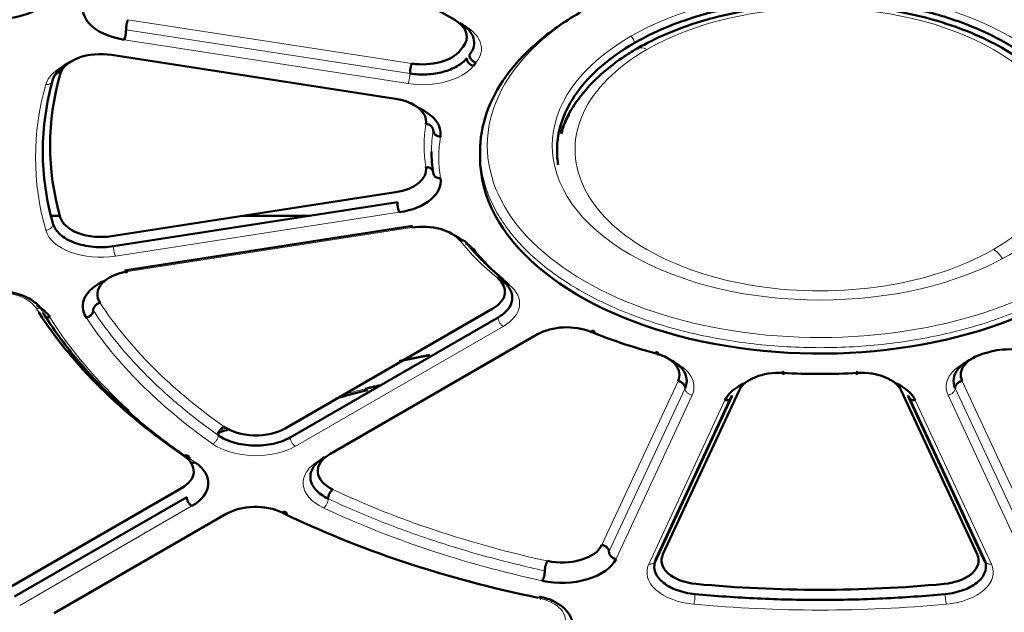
# Model space of a CAD drawing. Header units: millimetres. Extents: x 5 to 579, y 5 to 290.
# Tile 75 of 85: x 343.68 to 353.81, y 261.5 to 267.61. Entities that reach past the tile are written whole.
import ezdxf

# ---------------------------------------------------------------- set-up
doc = ezdxf.new("R2010")
doc.units = ezdxf.units.MM
doc.layers.add('1', color=7, linetype='Continuous', true_color=0xffffff)

msp = doc.modelspace()

# ---------------------------------------------------------------- linework, layer by layer
at = {"layer": '1', "color": 18, "linetype": 'Continuous', "lineweight": 50}
for p, q in [((348.1538, 267.60522), (345.95765, 268.87317)), ((347.54395, 266.79381), (344.62169, 267.24589)), ((348.41394, 266.25118), (348.41394, 266.18956)), ((344.62169, 265.37818), (347.54395, 265.83025)), ((347.56337, 265.72719), (344.64111, 265.27511)), ((344.00701, 265.58774), (344.08892, 265.58774)), ((345.97631, 265.58774), (346.66195, 265.58774)), ((347.71855, 265.4834), (344.75348, 265.0247)), ((346.40741, 263.3982), (348.54666, 264.63329)), ((348.59969, 264.54144), (346.46045, 263.30634)), ((349.00628, 264.36793), (346.86703, 263.13284)), ((350.21687, 262.02559), (351.00349, 263.72051)), ((350.22401, 262.05182), (351.00703, 263.73899)), ((351.07947, 263.78902), (350.29645, 262.10185)), ((353.53143, 262.10185), (352.74841, 263.78902)), ((352.82086, 263.73899), (353.60387, 262.05182)), ((352.82439, 263.72051), (353.61101, 262.02559)), ((343.56972, 261.75985), (345.34231, 262.78326)), ((345.39534, 262.6914), (343.62275, 261.668)), ((345.80193, 262.5179), (344.02934, 261.49449))]:
    msp.add_line(p, q, dxfattribs=at)
at = {"layer": '1', "color": 18, "linetype": 'Continuous', "lineweight": 13}
for p, q in [((347.71219, 267.1563), (344.78993, 267.60838)), ((348.20682, 267.57461), (348.25987, 267.54398)), ((347.69278, 267.05324), (344.77052, 267.50532)), ((347.67336, 266.95018), (344.7511, 267.40225)), ((347.58278, 265.62413), (344.66052, 265.17205)), ((344.78993, 265.01569), (347.71219, 265.46776)), ((348.65272, 264.44958), (346.51348, 263.21449)), ((350.45162, 263.88615), (349.6686, 262.19898)), ((350.52406, 263.81371), (349.74105, 262.12654)), ((354.08684, 262.12654), (353.30382, 263.81371)), ((354.15928, 262.19898), (353.37626, 263.88615)), ((350.59651, 263.74126), (349.81349, 262.05409)), ((350.15157, 262.00179), (350.93458, 263.68896)), ((352.8933, 263.68896), (353.67632, 262.00179)), ((354.01439, 262.05409), (353.23137, 263.74126)), ((346.76097, 263.0716), (346.81401, 263.10223)), ((345.44837, 262.59955), (343.67578, 261.57614))]:
    msp.add_line(p, q, dxfattribs=at)
at = {"layer": '1', "color": 18, "linetype": 'Continuous', "lineweight": 50}
for centre, major_axis, start_param, end_param in [((351.91394, 266.31203), (-3.425, 0), 3.73687537, 5.49778714), ((343.44496, 267.948), (0.575, 0), 4.45058959, 5.93795583), ((344.89992, 267.72292), (0.575, 0), 2.77962584, 4.45058959), ((347.85328, 267.43171), (-0.425, 0), 2.6960314, 3.92699082), ((344.5117, 267.00888), (-0.425, 0), 4.45058959, 6.12155334), ((347.82218, 267.39332), (-0.425, 0), 1.30899694, 2.71234519), ((351.91394, 266.31203), (4.075, 0), 2.6960314, 2.71234519), ((351.91394, 266.18956), (-3.925, 0), 5.83762405, 5.85393784), ((351.91394, 266.31203), (-7.925, 0), 6.12155334, 6.44481727), ((347.43396, 266.5568), (-0.425, 0), 3.04724135, 4.45058959), ((347.43396, 266.43433), (0.575, 0), 6.188834, 7.20937516), ((351.91387, 266.15024), (-2.71562, 0), 5.9699587, 6.09989301), ((351.91394, 266.2508), (-4, 0), 0, 0.09435131), ((351.91394, 266.18956), (-3.5, 0), 0.00004909, 2.35619449), ((347.43396, 266.06727), (-0.425, 0), 1.83259571, 3.23594396), ((351.91394, 265.65884), (-13.75, 0), 0.78539816, 3.17865363), ((347.43396, 265.94479), (0.575, 0), 4.97418837, 6.37753662), ((351.91394, 265.49554), (13.75, 0), 3.92699082, 6.29344457), ((344.5117, 265.61519), (-0.425, 0), 0.16163197, 1.83259571), ((347.82218, 265.23075), (-0.425, 0), 3.57084012, 4.97418837), ((351.91394, 266.18956), (-3.925, 0), 0.42924747, 0.61795008), ((351.91387, 264.65867), (-13.74145, 0), 6.23910484, 8.6393798), ((344.89992, 264.77867), (-0.425, 0), 4.97418837, 6.64515212), ((344.89992, 264.6562), (0.575, 0), 2.21540307, 3.50355946), ((348.24614, 264.8068), (-0.425, 0), 2.35619449, 3.75954274), ((351.91394, 266.2508), (4, 0), 3.73926015, 3.75954274), ((343.44496, 264.43111), (0.575, 0), 0.34522947, 0.79097455), ((351.91394, 266.31203), (-8.575, 0), 0.3542427, 0.70196808), ((349.3068, 264.19443), (-0.425, 0), 4.0944389, 5.49778714), ((351.91394, 266.31203), (-4.075, 0), 0.95284624, 1.14154886), ((353.85328, 263.96761), (-0.425, 0), 3.92699082, 5.15795023), ((350.0411, 263.94966), (-0.425, 0), 2.87979327, 4.28314151), ((353.78678, 263.94966), (-0.425, 0), 5.14163645, 6.54498469), ((351.91394, 266.31203), (4.075, 0), 5.14163645, 5.15795023), ((351.48999, 263.72551), (-0.425, 0), 4.61803767, 6.02138592), ((351.91394, 266.31203), (-4.075, 0), 1.47644502, 1.66514764), ((352.33789, 263.72551), (-0.425, 0), 3.40339204, 4.80674029), ((351.48999, 263.60304), (0.575, 0), 2.21539558, 2.87979327), ((352.33789, 263.60304), (0.575, 0), 0.26179939, 0.92619707), ((346.10689, 263.57171), (-0.425, 0), 0.68523074, 2.35619449), ((345.04179, 262.95677), (-0.425, 0), 2.35619449, 3.84356073), ((347.16755, 262.95933), (-0.425, 0), 5.49778714, 7.16875089), ((345.04179, 262.83429), (0.575, 0), 5.49778714, 6.98515338), ((351.91387, 263.04613), (-13.70697, 0), 0.01237002, 2.35619449), ((346.10245, 262.34439), (-0.425, 0), 4.0104209, 5.49778714), ((351.91394, 266.31203), (-8.575, 0), 0.86882825, 1.22556685), ((349.25808, 262.26249), (-0.425, 0), 1.20882952, 2.87979327), ((350.70697, 262.03834), (-0.425, 0), 6.02138592, 7.69234967), ((353.12091, 262.03834), (-0.425, 0), 1.73242829, 3.40339204), ((349.25808, 262.14002), (0.575, 0), 4.35042217, 6.02138592), ((351.91394, 266.31203), (-7.925, 0), 1.40916436, 1.73242829)]:
    msp.add_ellipse(centre, major_axis=major_axis, ratio=0.57735, start_param=start_param, end_param=end_param, dxfattribs=at)
at = {"layer": '1', "color": 18, "linetype": 'Continuous', "lineweight": 13}
for centre, major_axis, start_param, end_param in [((351.91394, 266.31203), (2.75619, 0), 5.49778714, 8.6393798), ((351.91387, 266.27128), (-2.52243, 0), 2.35619449, 5.49778714), ((351.91394, 266.31203), (-3.425, 0), 5.49778714, 8.6393798), ((347.85328, 267.30924), (-0.575, 0), 2.6960314, 3.92699082), ((351.91394, 266.31203), (2.75619, 0), 2.35619449, 5.49778714), ((351.91387, 266.27128), (-2.52243, 0), 5.49778714, 8.6393798), ((350.13025, 267.13776), (-0.1, 0.17321), 5.49778714, 6.28361482), ((344.5117, 266.8864), (-0.575, 0), 5.35698299, 6.12155334), ((347.82218, 267.27084), (-0.575, 0), 1.30899694, 2.71234519), ((351.91394, 266.18956), (8.075, 0), 2.97996069, 3.30322462), ((351.91394, 266.31203), (-4.075, 0), 6.188834, 6.37753662), ((351.91394, 266.2508), (-4, 0), 6.188834, 6.28318531), ((351.91394, 266.18956), (-3.925, 0), 6.188834, 6.37753662), ((344.5117, 265.49271), (0.575, 0), 3.30322462, 4.97418837), ((347.82218, 265.10827), (-0.575, 0), 3.90306089, 4.00480364), ((351.91394, 266.31203), (-4.075, 0), 0.42924747, 0.61795008), ((347.82218, 265.10827), (-0.575, 0), 3.57084012, 3.78294305), ((353.6975, 265.0782), (0.1, -0.17321), 1.63420086, 2.35619449), ((343.44496, 264.55359), (0.425, 0), 0.34522947, 1.83259571), ((348.24614, 264.68432), (0.575, 0), 5.49778714, 6.90113539), ((351.91394, 266.31203), (-8.575, 0), 0.34522947, 0.3542427), ((351.91394, 266.31203), (7.925, 0), 3.50355946, 3.8268234), ((351.91394, 266.18956), (-8.425, 0), 0.34522947, 0.56595591), ((351.91394, 266.18956), (8.075, 0), 3.50355946, 3.8268234), ((350.0411, 263.82718), (0.575, 0), 6.02138592, 7.20936407), ((353.78678, 263.82718), (0.575, 0), 2.2154139, 3.40339204), ((346.10689, 263.44923), (0.575, 0), 3.8268234, 5.49778714), ((351.91394, 266.18956), (-8.425, 0), 0.68963272, 0.70196808), ((347.16755, 262.83686), (-0.575, 0), 5.49778714, 7.16875089), ((351.91394, 266.31203), (7.925, 0), 4.02715824, 4.35042217), ((351.91394, 266.18956), (8.075, 0), 4.02715824, 4.35042217), ((350.70697, 261.91587), (-0.575, 0), 6.02138592, 7.69234967), ((353.12091, 261.91587), (0.575, 0), 4.87402095, 6.54498469), ((348.86823, 261.42246), (-0.425, 0), 2.87979327, 4.36715951), ((351.91394, 266.18956), (8.075, 0), 4.55075701, 4.87402095)]:
    msp.add_ellipse(centre, major_axis=major_axis, ratio=0.57735, start_param=start_param, end_param=end_param, dxfattribs=at)
at = {"layer": '1', "color": 18, "linetype": 'Continuous', "lineweight": 50}
for points, knots in [([(349.99917, 267.36613), (350.12429, 267.43837), (350.39991, 267.569), (350.87097, 267.71433), (351.38228, 267.80389), (351.91388, 267.83413), (352.3573, 267.80889), (352.70126, 267.75912), (353.03515, 267.69017), (353.42808, 267.56896), (353.77241, 267.40575), (354.01053, 267.25404), (354.22179, 267.08962), (354.43187, 266.86276), (354.58691, 266.56762), (354.63046, 266.31237), (354.61756, 266.15945), (354.60907, 266.10909)], [0, 0, 0, 0, 0.08001995, 0.1600399, 0.24005985, 0.3200798, 0.40009975, 0.44015798, 0.4802162, 0.56023615, 0.6402561, 0.68031433, 0.72037256, 0.80039251, 0.88041246, 0.96043241, 1, 1, 1, 1]), ([(354.47166, 266.6779), (354.43172, 266.74759), (354.33189, 266.89071), (354.12682, 267.09164), (353.86599, 267.27888), (353.56035, 267.44049), (353.21805, 267.57256), (352.84731, 267.67229), (352.45659, 267.73784), (352.05435, 267.76812), (351.64918, 267.76262), (351.2497, 267.72145), (350.86432, 267.64528), (350.50129, 267.5354), (350.22663, 267.41831), (350.07706, 267.33796), (350.03024, 267.31096)], [0, 0, 0, 0, 0.0641511, 0.13742701, 0.21202699, 0.28729444, 0.36268059, 0.43795014, 0.51308038, 0.58811243, 0.66311133, 0.73814691, 0.81327541, 0.88857575, 0.96412107, 1, 1, 1, 1]), ([(349.43907, 267.67967), (349.27735, 267.5863), (348.98492, 267.38062), (348.65955, 267.0291), (348.45906, 266.64754), (348.41392, 266.38306), (348.41394, 266.25077), (348.41394, 266.25076)], [0, 0, 0, 0, 0.24999357, 0.49998713, 0.7499807, 0.99997427, 1, 1, 1, 1]), ([(344.78993, 267.60838), (344.78866, 267.60564), (344.78739, 267.60251), (344.78489, 267.59558), (344.78367, 267.59178), (344.78133, 267.58365), (344.7802, 267.57933), (344.77809, 267.57032), (344.7771, 267.56564), (344.7753, 267.5561), (344.77449, 267.55124), (344.77308, 267.54153), (344.77248, 267.53669), (344.77151, 267.52718), (344.77114, 267.52253), (344.77064, 267.5136), (344.77052, 267.50933), (344.77052, 267.50532)], [0, 0, 0, 0, 0.125, 0.125, 0.25, 0.25, 0.375, 0.375, 0.5, 0.5, 0.625, 0.625, 0.75, 0.75, 0.875, 0.875, 1, 1, 1, 1]), ([(344.77052, 267.50532), (344.77052, 267.50131), (344.77039, 267.49703), (344.76989, 267.4881), (344.76952, 267.48345), (344.76855, 267.47395), (344.76795, 267.4691), (344.76654, 267.45939), (344.76573, 267.45454), (344.76393, 267.445), (344.76295, 267.44031), (344.76083, 267.43131), (344.75971, 267.42698), (344.75736, 267.41886), (344.75614, 267.41506), (344.75365, 267.40812), (344.75237, 267.40499), (344.7511, 267.40225)], [0, 0, 0, 0, 0.125, 0.125, 0.25, 0.25, 0.375, 0.375, 0.5, 0.5, 0.625, 0.625, 0.75, 0.75, 0.875, 0.875, 1, 1, 1, 1]), ([(349.21838, 266.11174), (349.21018, 266.16122), (349.19756, 266.3133), (349.24096, 266.5676), (349.39607, 266.8628), (349.64781, 267.13477), (349.87405, 267.2939), (349.99917, 267.36613)], [0, 0, 0, 0, 0.10827267, 0.3312045, 0.55413633, 0.77706817, 1, 1, 1, 1]), ([(350.03024, 267.31096), (349.97791, 267.28077), (349.83275, 267.18981), (349.62003, 267.02147), (349.42216, 266.79752), (349.29854, 266.59832), (349.26021, 266.47287), (349.25087, 266.43281)], [0, 0, 0, 0, 0.13305054, 0.38509055, 0.63706984, 0.88622192, 1, 1, 1, 1]), ([(344.01821, 266.9941), (344.02934, 267.03348), (344.07751, 267.10533), (344.1686, 267.16047), (344.21728, 267.18096)], [0, 0, 0, 0, 0.53590568, 1, 1, 1, 1]), ([(347.69278, 267.05324), (347.69278, 267.05725), (347.6929, 267.06153), (347.6934, 267.07046), (347.69377, 267.07511), (347.69474, 267.08461), (347.69534, 267.08946), (347.69675, 267.09917), (347.69756, 267.10402), (347.69936, 267.11356), (347.70035, 267.11824), (347.70246, 267.12725), (347.70358, 267.13157), (347.70593, 267.1397), (347.70715, 267.1435), (347.70965, 267.15044), (347.71092, 267.15357), (347.71219, 267.1563)], [0, 0, 0, 0, 0.125, 0.125, 0.25, 0.25, 0.375, 0.375, 0.5, 0.5, 0.625, 0.625, 0.75, 0.75, 0.875, 0.875, 1, 1, 1, 1]), ([(347.58278, 265.62413), (347.58151, 265.62686), (347.58024, 265.63), (347.57774, 265.63693), (347.57652, 265.64073), (347.57418, 265.64886), (347.57305, 265.65318), (347.57094, 265.66219), (347.56995, 265.66687), (347.56815, 265.67641), (347.56734, 265.68127), (347.56593, 265.69097), (347.56533, 265.69582), (347.56436, 265.70532), (347.56399, 265.70997), (347.56349, 265.7189), (347.56337, 265.72318), (347.56337, 265.72719)], [0, 0, 0, 0, 0.125, 0.125, 0.25, 0.25, 0.375, 0.375, 0.5, 0.5, 0.625, 0.625, 0.75, 0.75, 0.875, 0.875, 1, 1, 1, 1]), ([(347.71219, 265.46776), (347.71092, 265.4705), (347.70965, 265.47284), (347.70715, 265.47665), (347.70593, 265.47811), (347.70358, 265.4801), (347.70246, 265.48063), (347.70117, 265.48069), (347.70094, 265.48068), (347.70071, 265.48064)], [0, 0, 0, 0, 0.31031808, 0.31031808, 0.62063615, 0.62063615, 0.93095423, 0.93095423, 1, 1, 1, 1]), ([(348.14226, 265.39129), (348.15455, 265.38538), (348.1863, 265.36856), (348.21409, 265.34942), (348.22975, 265.33669)], [0, 0, 0, 0, 0.37182429, 1, 1, 1, 1]), ([(344.77052, 264.99628), (344.77052, 265.00028), (344.77064, 265.00402), (344.77114, 265.01082), (344.77151, 265.01387), (344.77248, 265.01918), (344.77308, 265.02144), (344.77449, 265.02506), (344.7753, 265.02643), (344.7771, 265.02822), (344.77809, 265.02865), (344.7802, 265.02855), (344.78133, 265.02803), (344.78367, 265.02604), (344.78489, 265.02457), (344.78739, 265.02077), (344.78866, 265.01842), (344.78993, 265.01569)], [0, 0, 0, 0, 0.125, 0.125, 0.25, 0.25, 0.375, 0.375, 0.5, 0.5, 0.625, 0.625, 0.75, 0.75, 0.875, 0.875, 1, 1, 1, 1]), ([(343.90897, 264.61436), (343.88926, 264.64513), (343.83572, 264.70359), (343.70563, 264.7748), (343.55896, 264.80895), (343.42627, 264.81461), (343.35819, 264.80878), (343.3235, 264.80348)], [0, 0, 0, 0, 0.20814089, 0.44437832, 0.70768971, 0.85056157, 1, 1, 1, 1]), ([(348.7148, 264.87666), (348.70685, 264.8734), (348.69677, 264.87126), (348.68768, 264.87185), (348.68589, 264.87208)], [0, 0, 0, 0, 0.79724949, 1, 1, 1, 1]), ([(343.98603, 264.54346), (343.97686, 264.54155), (343.96293, 264.54105), (343.95065, 264.54422), (343.9468, 264.54565)], [0, 0, 0, 0, 0.66627801, 1, 1, 1, 1]), ([(347.5815, 264.09073), (347.58217, 264.09087), (347.58857, 264.09222), (347.60071, 264.09476), (347.61791, 264.09835), (347.6351, 264.10191), (347.65228, 264.10546), (347.66946, 264.10899), (347.68662, 264.11249), (347.70377, 264.11598), (347.72091, 264.11945), (347.73804, 264.12291), (347.75517, 264.12634), (347.77228, 264.12975), (347.78938, 264.13315), (347.80647, 264.13653), (347.82356, 264.13989), (347.84063, 264.14323), (347.85769, 264.14656), (347.87474, 264.14986), (347.8882, 264.15246), (347.89597, 264.15395), (347.89806, 264.15436)], [0, 0, 0, 0, 0.00632793, 0.06073645, 0.11510829, 0.16944364, 0.22374267, 0.27800556, 0.3322325, 0.38642365, 0.44057919, 0.49469929, 0.54878412, 0.60283385, 0.65684864, 0.71082866, 0.76477407, 0.81868503, 0.87256171, 0.92640426, 0.98021284, 1, 1, 1, 1]), ([(350.35511, 264.11304), (350.36822, 264.10694), (350.42457, 264.07791), (350.50284, 264.01388), (350.54949, 263.91469), (350.53912, 263.84615), (350.52406, 263.8137)], [0, 0, 0, 0, 0.08745247, 0.39163498, 0.69581749, 1, 1, 1, 1]), ([(353.30382, 263.8137), (353.28876, 263.84615), (353.2784, 263.91469), (353.32505, 264.01388), (353.39974, 264.07499), (353.4506, 264.10218), (353.4587, 264.10624)], [0, 0, 0, 0, 0.31416285, 0.62832571, 0.94248856, 1, 1, 1, 1]), ([(347.37674, 263.84153), (347.37443, 263.84098), (347.36473, 263.83864), (347.34764, 263.8345), (347.32547, 263.8291), (347.30328, 263.82366), (347.28107, 263.81818), (347.25885, 263.81267), (347.24403, 263.80897), (347.23661, 263.80712)], [0, 0, 0, 0, 0.0494624, 0.20750922, 0.36570509, 0.52405105, 0.68254814, 0.84119744, 1, 1, 1, 1]), ([(347.23662, 263.8071), (347.23833, 263.80358), (347.24, 263.80048), (347.24319, 263.79537), (347.2447, 263.79337), (347.24747, 263.79062), (347.24872, 263.78988), (347.2509, 263.78965), (347.25183, 263.79016), (347.25258, 263.79124)], [0, 0, 0, 0, 0.25, 0.25, 0.5, 0.5, 0.75, 0.75, 1, 1, 1, 1]), ([(350.52406, 263.8137), (350.52406, 263.81771), (350.5236, 263.82179), (350.52175, 263.82994), (350.52036, 263.83401), (350.51674, 263.84198), (350.51449, 263.84588), (350.50922, 263.85336), (350.5062, 263.85694), (350.49949, 263.86364), (350.49581, 263.86677), (350.48793, 263.87244), (350.48372, 263.87499), (350.47496, 263.87941), (350.4704, 263.88128), (350.4611, 263.88429), (350.45636, 263.88542), (350.45162, 263.88615)], [0, 0, 0, 0, 0.125, 0.125, 0.25, 0.25, 0.375, 0.375, 0.5, 0.5, 0.625, 0.625, 0.75, 0.75, 0.875, 0.875, 1, 1, 1, 1]), ([(353.37626, 263.88615), (353.37152, 263.88542), (353.36678, 263.88429), (353.35748, 263.88128), (353.35292, 263.87941), (353.34416, 263.87499), (353.33996, 263.87244), (353.33207, 263.86677), (353.32839, 263.86364), (353.32168, 263.85694), (353.31866, 263.85336), (353.31339, 263.84588), (353.31115, 263.84198), (353.30752, 263.83401), (353.30614, 263.82994), (353.30429, 263.82179), (353.30382, 263.81771), (353.30382, 263.8137)], [0, 0, 0, 0, 0.125, 0.125, 0.25, 0.25, 0.375, 0.375, 0.5, 0.5, 0.625, 0.625, 0.75, 0.75, 0.875, 0.875, 1, 1, 1, 1]), ([(342.26894, 259.13675), (342.34602, 259.09005), (342.63117, 258.92269), (343.18855, 258.64061), (343.95845, 258.29405), (344.81625, 257.96657), (345.72386, 257.67419), (346.86603, 257.36957), (348.25798, 257.09194), (349.9067, 256.89019), (351.57779, 256.80697), (353.25367, 256.84261), (354.90947, 256.99652), (356.31241, 257.23162), (357.4771, 257.50132), (358.42907, 257.77223), (359.33179, 258.08248), (360.13387, 258.4084), (360.84201, 258.73956), (361.51524, 259.09762), (362.18773, 259.50822), (362.83886, 259.97044), (363.43359, 260.46511), (363.8923, 260.91587), (364.23832, 261.30848), (364.49397, 261.63421), (364.72484, 261.9669), (364.94624, 262.332), (365.16601, 262.75976), (365.35706, 263.2357), (365.45659, 263.57244), (365.49455, 263.73702)], [0, 0, 0, 0, 0.01100504, 0.04008844, 0.0730329, 0.10730741, 0.14152205, 0.17560116, 0.23151805, 0.28667727, 0.3418111, 0.39694443, 0.45207976, 0.50721967, 0.54096287, 0.57599037, 0.61196802, 0.64461351, 0.67274492, 0.70185016, 0.73482639, 0.76912973, 0.80338648, 0.83735486, 0.85805118, 0.8783057, 0.89811826, 0.91895592, 0.94379143, 0.97272055, 1, 1, 1, 1]), ([(351.00703, 263.73899), (351.00703, 263.73498), (351.00656, 263.73105), (351.00471, 263.72347), (351.00333, 263.71983), (350.9997, 263.71299), (350.99745, 263.70978), (350.99218, 263.70393), (350.98916, 263.70129), (350.98246, 263.69666), (350.97877, 263.69467), (350.97089, 263.69144), (350.96669, 263.69019), (350.95793, 263.68848), (350.95337, 263.68801), (350.94407, 263.68789), (350.93932, 263.68823), (350.93458, 263.68896)], [0, 0, 0, 0, 0.125, 0.125, 0.25, 0.25, 0.375, 0.375, 0.5, 0.5, 0.625, 0.625, 0.75, 0.75, 0.875, 0.875, 1, 1, 1, 1]), ([(352.8933, 263.68896), (352.88856, 263.68823), (352.88382, 263.68789), (352.87452, 263.68801), (352.86996, 263.68848), (352.8612, 263.69019), (352.85699, 263.69144), (352.84911, 263.69467), (352.84543, 263.69666), (352.83872, 263.70129), (352.8357, 263.70393), (352.83043, 263.70978), (352.82818, 263.71299), (352.82456, 263.71983), (352.82317, 263.72347), (352.82132, 263.73105), (352.82086, 263.73498), (352.82086, 263.73899)], [0, 0, 0, 0, 0.125, 0.125, 0.25, 0.25, 0.375, 0.375, 0.5, 0.5, 0.625, 0.625, 0.75, 0.75, 0.875, 0.875, 1, 1, 1, 1]), ([(345.43859, 263.04792), (345.43916, 263.04754), (345.44493, 263.04391), (345.45833, 263.04085), (345.47339, 263.04502), (345.48084, 263.04865)], [0, 0, 0, 0, 0.05345047, 0.52672523, 1, 1, 1, 1]), ([(345.44837, 262.59955), (345.4449, 262.60155), (345.44143, 262.60395), (345.43462, 262.60945), (345.43128, 262.61254), (345.42487, 262.61931), (345.42179, 262.62299), (345.41602, 262.63077), (345.41333, 262.63488), (345.40842, 262.64339), (345.40621, 262.64778), (345.40235, 262.65667), (345.4007, 262.66117), (345.39805, 262.67011), (345.39704, 262.67455), (345.39568, 262.68319), (345.39534, 262.6874), (345.39534, 262.6914)], [0, 0, 0, 0, 0.125, 0.125, 0.25, 0.25, 0.375, 0.375, 0.5, 0.5, 0.625, 0.625, 0.75, 0.75, 0.875, 0.875, 1, 1, 1, 1]), ([(349.6686, 262.19898), (349.67334, 262.19825), (349.67809, 262.19712), (349.68739, 262.19412), (349.69195, 262.19224), (349.70071, 262.18782), (349.70491, 262.18527), (349.71279, 262.1796), (349.71648, 262.17647), (349.72318, 262.16977), (349.7262, 262.16619), (349.73147, 262.15871), (349.73372, 262.15481), (349.73735, 262.14684), (349.73873, 262.14277), (349.74058, 262.13463), (349.74105, 262.13055), (349.74105, 262.12654)], [0, 0, 0, 0, 0.125, 0.125, 0.25, 0.25, 0.375, 0.375, 0.5, 0.5, 0.625, 0.625, 0.75, 0.75, 0.875, 0.875, 1, 1, 1, 1]), ([(349.74105, 262.12654), (349.74105, 262.12253), (349.74151, 262.11845), (349.74336, 262.1103), (349.74475, 262.10623), (349.74838, 262.09827), (349.75062, 262.09437), (349.75589, 262.08689), (349.75891, 262.08331), (349.76562, 262.0766), (349.7693, 262.07348), (349.77719, 262.0678), (349.78139, 262.06525), (349.79015, 262.06083), (349.79471, 262.05896), (349.80401, 262.05595), (349.80875, 262.05483), (349.81349, 262.05409)], [0, 0, 0, 0, 0.125, 0.125, 0.25, 0.25, 0.375, 0.375, 0.5, 0.5, 0.625, 0.625, 0.75, 0.75, 0.875, 0.875, 1, 1, 1, 1]), ([(349.36772, 261.37391), (349.36537, 261.40394), (349.34962, 261.46409), (349.28567, 261.54891), (349.17639, 261.62238), (349.08223, 261.65403), (349.0273, 261.66556)], [0, 0, 0, 0, 0.21146736, 0.44985765, 0.71340472, 1, 1, 1, 1])]:
    msp.add_open_spline(points, degree=3, knots=knots, dxfattribs=at)
for points, degree in [([(348.20683, 267.5746), (348.24296, 267.55374), (348.30445, 267.50526), (348.35389, 267.42006), (348.35646, 267.33023), (348.32648, 267.27268), (348.30447, 267.24607)], 3), ([(348.30447, 267.24607), (348.30447, 267.2381), (348.30799, 267.22103), (348.32305, 267.19652), (348.34554, 267.17669), (348.36334, 267.16859), (348.37214, 267.16617)], 3), ([(348.27682, 267.21194), (348.25261, 267.1814), (348.18493, 267.12476), (348.03949, 267.0655), (347.86769, 267.03856), (347.74897, 267.04455), (347.69278, 267.05324)], 3), ([(348.34502, 267.13268), (348.33615, 267.13502), (348.31822, 267.14295), (348.29555, 267.16257), (348.28037, 267.18693), (348.27682, 267.20397), (348.27682, 267.21194)], 3), ([(344.015, 266.97657), (344.01291, 267.02485), (344.06807, 267.06108)], 2), ([(344.06807, 267.06108), (344.08284, 267.07602), (344.09951, 267.08985), (344.1182, 267.10264)], 3), ([(344.01821, 265.5075), (343.98354, 265.63027), (343.93136, 265.87754), (343.90523, 266.2508), (343.93136, 266.62405), (343.98354, 266.87133), (344.01821, 266.9941)], 3), ([(347.93173, 266.46837), (347.93173, 266.47633), (347.92785, 266.49265), (347.91123, 266.51391), (347.88641, 266.52889), (347.86678, 266.53315), (347.85707, 266.53368)], 3), ([(348.0064, 266.40305), (347.99669, 266.40358), (347.97705, 266.40784), (347.95224, 266.42283), (347.93562, 266.44409), (347.93173, 266.4604), (347.93173, 266.46837)], 3), ([(347.85707, 266.09038), (347.86678, 266.09091), (347.88641, 266.0888), (347.91123, 266.07653), (347.92785, 266.05708), (347.93173, 266.04119), (347.93173, 266.03322)], 3), ([(347.93173, 266.03322), (347.93173, 266.02526), (347.93562, 266.00937), (347.95224, 265.98992), (347.97705, 265.97765), (347.99669, 265.97554), (348.0064, 265.97607)], 3), ([(344.64111, 265.27511), (344.57434, 265.26479), (344.43153, 265.26032), (344.23237, 265.30438), (344.08097, 265.39111), (344.02934, 265.46811), (344.01821, 265.5075)], 3), ([(348.27682, 265.28965), (348.27682, 265.29762), (348.27328, 265.31278), (348.2581, 265.32913), (348.23543, 265.33677), (348.2175, 265.33521), (348.20863, 265.33287)], 3), ([(348.63983, 264.94593), (348.42246, 265.12276), (348.26809, 265.31733)], 2), ([(348.59254, 264.94896), (348.60049, 264.95222), (348.61657, 264.95563), (348.63688, 264.95034), (348.65049, 264.93557), (348.65367, 264.92077), (348.65367, 264.91281)], 3), ([(348.65367, 264.91281), (348.68737, 264.88543), (348.73849, 264.82327), (348.75466, 264.72092), (348.70917, 264.62156), (348.64082, 264.56519), (348.59969, 264.54144)], 3), ([(344.43232, 264.61521), (344.43232, 264.60725), (344.42867, 264.59035), (344.41306, 264.56658), (344.38975, 264.54785), (344.37131, 264.54064), (344.36218, 264.53864)], 3), ([(344.50246, 264.69178), (344.49334, 264.68979), (344.4749, 264.68257), (344.45158, 264.66385), (344.43597, 264.64008), (344.43232, 264.62318), (344.43232, 264.61521)], 3), ([(343.91546, 264.59004), (344.00095, 264.45281), (344.19323, 264.18258), (344.54296, 263.7938), (344.95127, 263.42455), (345.26046, 263.19329), (345.42357, 263.08193)], 3), ([(349.59648, 264.36848), (349.59648, 264.37644), (349.59422, 264.39071), (349.58455, 264.40321), (349.5701, 264.40511), (349.55868, 264.39901), (349.55303, 264.39442)], 3), ([(350.21798, 264.17277), (350.22204, 264.17789), (350.23025, 264.18506), (350.24062, 264.18452), (350.24757, 264.17292), (350.24919, 264.15887), (350.24919, 264.15091)], 3), ([(351.5371, 263.95167), (351.5371, 263.95963), (351.53673, 263.97349), (351.53516, 263.98425), (351.53281, 263.98355), (351.53095, 263.9754), (351.53003, 263.9698)], 3), ([(352.29785, 263.9698), (352.29693, 263.9754), (352.29508, 263.98355), (352.29273, 263.98425), (352.29115, 263.97349), (352.29079, 263.95963), (352.29079, 263.95167)], 3), ([(347.25258, 263.79124), (347.14438, 263.76418), (347.0363, 263.73591), (346.92829, 263.70671)], 3), ([(345.83509, 263.38988), (345.79226, 263.37707), (345.74942, 263.36427), (345.70657, 263.35148)], 3), ([(345.71976, 263.32778), (345.71976, 263.33574), (345.72278, 263.35327), (345.7357, 263.37973), (345.755, 263.40246), (345.77028, 263.41286), (345.77783, 263.41642)], 3), ([(346.46045, 263.30634), (346.41157, 263.27813), (346.29176, 263.23303), (346.08113, 263.2137), (345.8749, 263.2451), (345.7635, 263.29688), (345.71976, 263.32778)], 3), ([(345.3663, 263.11521), (345.37375, 263.11884), (345.38881, 263.12301), (345.40785, 263.11868), (345.42059, 263.10454), (345.42357, 263.0899), (345.42357, 263.08193)], 3), ([(346.85113, 262.67458), (346.79761, 262.69984), (346.70792, 262.76415), (346.65354, 262.88322), (346.68702, 263.00483), (346.76513, 263.074), (346.814, 263.10222)], 3), ([(346.89859, 262.76935), (346.89242, 262.76499), (346.87994, 262.75298), (346.86416, 262.72821), (346.8536, 262.70039), (346.85113, 262.68255), (346.85113, 262.67458)], 3), ([(346.42531, 262.50358), (346.42531, 262.51154), (346.42279, 262.52593), (346.41201, 262.53892), (346.39591, 262.54156), (346.38318, 262.53605), (346.37688, 262.53175)], 3), ([(349.08103, 261.93128), (349.08103, 261.93925), (349.08241, 261.95746), (349.08832, 261.98682), (349.09715, 262.01391), (349.10413, 262.02775), (349.10759, 262.03302)], 3), ([(350.62651, 261.6922), (350.55829, 261.69862), (350.42491, 261.72843), (350.2747, 261.81584), (350.19839, 261.93082), (350.20612, 262.01328), (350.22401, 262.05182)], 3), ([(353.60387, 262.05182), (353.62176, 262.01328), (353.6295, 261.93082), (353.55318, 261.81584), (353.40297, 261.72843), (353.26959, 261.69862), (353.20137, 261.6922)], 3), ([(349.05447, 261.82955), (349.05792, 261.83482), (349.06491, 261.84865), (349.07373, 261.87574), (349.07965, 261.90511), (349.08103, 261.92332), (349.08103, 261.93128)], 3), ([(353.20137, 261.6922), (352.98873, 261.67218), (352.56044, 261.64205), (351.91394, 261.62696), (351.26744, 261.64205), (350.83915, 261.67218), (350.62651, 261.6922)], 3)]:
    msp.add_open_spline(points, degree=degree, dxfattribs=at)
at = {"layer": '1', "color": 18, "linetype": 'Continuous', "lineweight": 13}
for points in [[(349.99917, 267.36613), (350.00056, 267.3713), (350.00094, 267.38395), (349.99406, 267.40538), (349.98124, 267.42497), (349.97038, 267.43415), (349.96502, 267.43724)], [(344.01821, 266.9941), (344.01821, 266.98613), (344.01436, 266.97039), (343.99789, 266.95159), (343.97328, 266.94027), (343.95382, 266.93892), (343.94419, 266.93983)], [(343.94419, 265.43929), (343.95382, 265.4402), (343.97328, 265.44522), (343.99789, 265.46116), (344.01436, 265.48307), (344.01821, 265.49953), (344.01821, 265.5075)], [(343.91546, 264.59004), (343.91546, 264.59801), (343.91179, 264.61335), (343.89608, 264.63044), (343.87262, 264.6392), (343.85406, 264.63853), (343.84489, 264.63663)], [(345.71976, 263.32778), (345.58341, 263.42409), (345.32408, 263.62317), (344.97819, 263.93888), (344.67757, 264.26968), (344.50862, 264.49888), (344.43232, 264.61521)], [(346.99481, 263.74466), (347.07538, 263.76607), (347.15598, 263.78693), (347.23662, 263.8071)], [(345.74067, 263.38221), (345.76516, 263.38952), (345.78965, 263.39685), (345.81414, 263.40417)], [(345.66169, 263.23914), (345.66924, 263.2427), (345.68451, 263.2531), (345.70381, 263.27583), (345.71674, 263.30229), (345.71976, 263.31981), (345.71976, 263.32778)], [(346.85113, 262.67458), (346.85113, 262.66662), (346.84866, 262.64877), (346.8381, 262.62095), (346.82232, 262.59618), (346.80984, 262.58418), (346.80366, 262.57982)], [(349.08103, 261.93128), (348.87954, 261.97533), (348.48254, 262.07288), (347.90959, 262.24644), (347.36276, 262.44614), (347.01795, 262.59586), (346.85113, 262.67458)], [(349.01205, 261.65336), (349.01535, 261.65866), (349.02203, 261.66619), (349.03046, 261.6661), (349.03611, 261.65482), (349.03743, 261.64084), (349.03743, 261.63287)], [(350.62651, 261.6922), (350.62651, 261.68423), (350.62588, 261.6659), (350.62319, 261.63604), (350.61918, 261.6082), (350.61601, 261.59378), (350.61444, 261.58822)], [(353.21344, 261.58822), (353.21187, 261.59378), (353.2087, 261.6082), (353.20469, 261.63604), (353.202, 261.6659), (353.20137, 261.68423), (353.20137, 261.6922)]]:
    msp.add_open_spline(points, degree=3, dxfattribs=at)
for points, knots in [([(347.67336, 266.95018), (347.67463, 266.95292), (347.67591, 266.95605), (347.6784, 266.96298), (347.67962, 266.96678), (347.68197, 266.97491), (347.68309, 266.97923), (347.6852, 266.98824), (347.68619, 266.99292), (347.68799, 267.00246), (347.6888, 267.00732), (347.69021, 267.01702), (347.69081, 267.02187), (347.69178, 267.03137), (347.69215, 267.03603), (347.69265, 267.04496), (347.69278, 267.04923), (347.69278, 267.05324)], [0, 0, 0, 0, 0.125, 0.125, 0.25, 0.25, 0.375, 0.375, 0.5, 0.5, 0.625, 0.625, 0.75, 0.75, 0.875, 0.875, 1, 1, 1, 1]), ([(348.41394, 266.25076), (348.41396, 266.11849), (348.44787, 265.91993), (348.55928, 265.66327), (348.71365, 265.41411), (348.985, 265.12089), (349.35037, 264.86394), (349.69, 264.68625), (350.0581, 264.5286), (350.56598, 264.37182), (351.22671, 264.25613), (351.91395, 264.21704), (352.60116, 264.25612), (353.26197, 264.37185), (353.87097, 264.55979), (354.22684, 264.72841), (354.38882, 264.82193)], [0, 0, 0, 0, 0.08330873, 0.12501762, 0.16672651, 0.25004381, 0.33336111, 0.37507, 0.41677889, 0.50009619, 0.58341349, 0.6667308, 0.7500481, 0.8333654, 0.9166827, 1, 1, 1, 1]), ([(344.64111, 265.27511), (344.64111, 265.27111), (344.64123, 265.26683), (344.64173, 265.2579), (344.6421, 265.25325), (344.64307, 265.24375), (344.64367, 265.2389), (344.64508, 265.22919), (344.64589, 265.22433), (344.64769, 265.21479), (344.64868, 265.21011), (344.65079, 265.20111), (344.65192, 265.19678), (344.65426, 265.18866), (344.65548, 265.18485), (344.65798, 265.17792), (344.65925, 265.17479), (344.66052, 265.17205)], [0, 0, 0, 0, 0.125, 0.125, 0.25, 0.25, 0.375, 0.375, 0.5, 0.5, 0.625, 0.625, 0.75, 0.75, 0.875, 0.875, 1, 1, 1, 1]), ([(348.65272, 264.44958), (348.64925, 264.45158), (348.64578, 264.45398), (348.63897, 264.45948), (348.63563, 264.46257), (348.62922, 264.46934), (348.62615, 264.47302), (348.62037, 264.4808), (348.61768, 264.48492), (348.61277, 264.49342), (348.61056, 264.49781), (348.6067, 264.5067), (348.60505, 264.5112), (348.6024, 264.52014), (348.60139, 264.52458), (348.60003, 264.53322), (348.59969, 264.53743), (348.59969, 264.54144)], [0, 0, 0, 0, 0.125, 0.125, 0.25, 0.25, 0.375, 0.375, 0.5, 0.5, 0.625, 0.625, 0.75, 0.75, 0.875, 0.875, 1, 1, 1, 1]), ([(365.59662, 264.34985), (365.58603, 264.24566), (365.53675, 263.88338), (365.37841, 263.26709), (365.05106, 262.51258), (364.59719, 261.78023), (364.02118, 261.07709), (363.32856, 260.40993), (362.52602, 259.78517), (361.62128, 259.20885), (360.62305, 258.68649), (359.54095, 258.22315), (358.38539, 257.82326), (357.16752, 257.4907), (355.89904, 257.22866), (354.59219, 257.03967), (353.25955, 256.92554), (351.91394, 256.88737), (350.56834, 256.92554), (349.23569, 257.03967), (347.92884, 257.22866), (346.66037, 257.4907), (345.44249, 257.82326), (344.28692, 258.22315), (343.20489, 258.68646), (342.53922, 259.0348), (342.22218, 259.21784)], [0, 0, 0, 0, 0.01722001, 0.05994958, 0.10267914, 0.14540871, 0.18813827, 0.23086784, 0.2735974, 0.31632697, 0.35905653, 0.4017861, 0.44451566, 0.48724522, 0.52997479, 0.57270435, 0.61543392, 0.65816348, 0.70089305, 0.74362261, 0.78635218, 0.82908174, 0.87181131, 0.91454087, 0.95727044, 1, 1, 1, 1]), ([(350.59651, 263.74126), (350.59177, 263.74199), (350.58703, 263.74312), (350.57773, 263.74612), (350.57317, 263.748), (350.56441, 263.75242), (350.5602, 263.75497), (350.55232, 263.76064), (350.54864, 263.76377), (350.54193, 263.77047), (350.53891, 263.77405), (350.53364, 263.78153), (350.53139, 263.78543), (350.52776, 263.7934), (350.52638, 263.79747), (350.52453, 263.80562), (350.52406, 263.8097), (350.52406, 263.8137)], [0, 0, 0, 0, 0.125, 0.125, 0.25, 0.25, 0.375, 0.375, 0.5, 0.5, 0.625, 0.625, 0.75, 0.75, 0.875, 0.875, 1, 1, 1, 1]), ([(353.30382, 263.8137), (353.30382, 263.8097), (353.30335, 263.80562), (353.3015, 263.79747), (353.30012, 263.7934), (353.29649, 263.78543), (353.29424, 263.78153), (353.28898, 263.77405), (353.28595, 263.77047), (353.27925, 263.76377), (353.27556, 263.76064), (353.26768, 263.75497), (353.26348, 263.75242), (353.25472, 263.748), (353.25016, 263.74612), (353.24086, 263.74312), (353.23612, 263.74199), (353.23137, 263.74126)], [0, 0, 0, 0, 0.125, 0.125, 0.25, 0.25, 0.375, 0.375, 0.5, 0.5, 0.625, 0.625, 0.75, 0.75, 0.875, 0.875, 1, 1, 1, 1]), ([(346.46045, 263.30634), (346.46045, 263.30234), (346.46079, 263.29813), (346.46214, 263.28949), (346.46316, 263.28505), (346.46581, 263.27611), (346.46746, 263.27161), (346.47131, 263.26272), (346.47353, 263.25833), (346.47843, 263.24982), (346.48113, 263.24571), (346.4869, 263.23793), (346.48998, 263.23425), (346.49639, 263.22748), (346.49973, 263.22439), (346.50654, 263.21889), (346.51001, 263.21649), (346.51348, 263.21449)], [0, 0, 0, 0, 0.125, 0.125, 0.25, 0.25, 0.375, 0.375, 0.5, 0.5, 0.625, 0.625, 0.75, 0.75, 0.875, 0.875, 1, 1, 1, 1]), ([(346.76097, 263.0716), (346.76444, 263.0696), (346.76791, 263.06799), (346.77472, 263.06562), (346.77806, 263.06486), (346.78447, 263.06423), (346.78755, 263.06435), (346.79332, 263.06547), (346.79601, 263.06647), (346.79847, 263.06789)], [0, 0, 0, 0, 0.25, 0.25, 0.5, 0.5, 0.75, 0.75, 1, 1, 1, 1]), ([(350.15157, 262.00179), (350.15631, 262.00106), (350.16105, 262.00072), (350.17035, 262.00085), (350.17491, 262.00131), (350.18367, 262.00302), (350.18787, 262.00427), (350.19576, 262.0075), (350.19944, 262.00949), (350.20614, 262.01412), (350.20917, 262.01676), (350.21444, 262.02261), (350.21668, 262.02582), (350.22031, 262.03266), (350.22169, 262.0363), (350.22354, 262.04388), (350.22401, 262.04781), (350.22401, 262.05182)], [0, 0, 0, 0, 0.125, 0.125, 0.25, 0.25, 0.375, 0.375, 0.5, 0.5, 0.625, 0.625, 0.75, 0.75, 0.875, 0.875, 1, 1, 1, 1]), ([(353.60387, 262.05182), (353.60387, 262.04781), (353.60434, 262.04388), (353.60619, 262.0363), (353.60757, 262.03266), (353.6112, 262.02582), (353.61345, 262.02261), (353.61872, 262.01676), (353.62174, 262.01412), (353.62844, 262.00949), (353.63213, 262.0075), (353.64001, 262.00427), (353.64421, 262.00302), (353.65297, 262.00131), (353.65753, 262.00085), (353.66683, 262.00072), (353.67158, 262.00106), (353.67632, 262.00179)], [0, 0, 0, 0, 0.125, 0.125, 0.25, 0.25, 0.375, 0.375, 0.5, 0.5, 0.625, 0.625, 0.75, 0.75, 0.875, 0.875, 1, 1, 1, 1])]:
    msp.add_open_spline(points, degree=3, knots=knots, dxfattribs=at)

doc.saveas('drawing.dxf')
